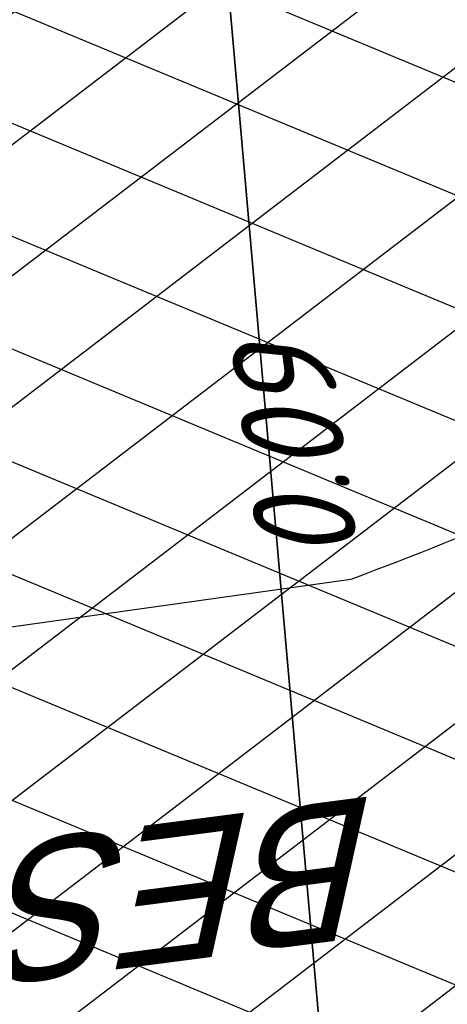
# Model space of a CAD drawing. Extents: x 117893332 to 118394757, y 454959407 to 455669244.
# Tile 179 of 256: x 118298284 to 118299824, y 455207409 to 455210953. Entities that reach past the tile are written whole.
import ezdxf

# ---------------------------------------------------------------- set-up
doc = ezdxf.new("R2010")
doc.units = 0
doc.header["$LTSCALE"] = 200
for name, color, linetype in [('ZU_B_-_MB0090--MAAIVELD_DUN~-_001--', 1, 'CONTINUOUS'), ('ZU_B_A_EB00----KADASTER~-_-----', 1, 'CONTINUOUS'), ('ZU_B_A_EV02----_kant rijbaan ov betonstraatstenen~-_-----', 253, 'CONTINUOUS'), ('ZU_N_-_TVRH----tekst__25_^200~-_-----', 253, 'CONTINUOUS'), ('ZU_N_A_EV01----_kant verharding gv asfalt~k_-----', 253, 'CONTINUOUS'), ('ZU_N_A_HV01----_arcering verharding gv asfalt~v_-----', 253, 'CONTINUOUS')]:
    doc.layers.add(name, color=color, linetype=linetype)
doc.styles.add('ISO', font='ISO')
doc.styles.add('TAUW-ISOCP', font='tcb_isocp.shx')

msp = doc.modelspace()

# ---------------------------------------------------------------- hatches: boundary and pattern name
at = {"layer": 'ZU_N_A_HV01----_arcering verharding gv asfalt~v_-----'}
h = msp.add_hatch(dxfattribs=at)
h.set_pattern_fill('ASFALT', color=256, scale=3000)
h.set_pattern_definition([(157.4163, (118248804.68, 455213277.6), (-144.0122, -346.2448), []), (217.4163, (118248804.68, 455213277.6), (227.85075, -297.8406), [])])
h.paths.add_polyline_path([(118286728.7, 455340429.6), (118286966.4, 455339123.3, -0.43139), (118274030.1, 455321548.7), (118274482.1, 455318075.8), (118274546.5, 455317581.7), (118274546.5, 455317581.7), (118277364.9, 455317948, -0.414206), (118294175.3, 455305009.6), (118304541.2, 455225373.4, -0.333874), (118295663.5, 455209688.1), (118297198.7, 455209887.9), (118297218.1, 455209739.2), (118295129.5, 455209467.3, -0.060905), (118291602.9, 455208562.7), (118292268.9, 455203445.9), (118297227.1, 455204091.3, 0.414214), (118310165.5, 455220902), (118294476.8, 455341429.1, 0.006735), (118294419.3, 455341829.1)])

# ---------------------------------------------------------------- linework, layer by layer
at = {"layer": 'ZU_B_A_EB00----KADASTER~-_-----'}
for p, q in [((118296137.2, 455244032.5), (118303817.2, 455156657.5)), ((118303817.2, 455156657.5), (118296137.2, 455244032.5))]:
    msp.add_line(p, q, dxfattribs=at)
at = {"layer": 'ZU_B_A_EV02----_kant rijbaan ov betonstraatstenen~-_-----'}
msp.add_lwpolyline([(118300785.7, 455209515.6, -0.030652), (118299476.9, 455208938.5), (118291640.4, 455207839)], format="xyb", dxfattribs=at)
at = {"layer": 'ZU_N_A_EV01----_kant verharding gv asfalt~k_-----'}
for centre in [(118289666.7, 455223437.2), (118295290.9, 455218965.8)]:
    msp.add_arc(centre, 15000, 277.41631, 7.41631, dxfattribs=at)

# ---------------------------------------------------------------- texts
at = {"layer": 'ZU_B_-_MB0090--MAAIVELD_DUN~-_001--', "style": 'ISO', "oblique": 13.5}
msp.add_text('0.09', height=360, rotation=97.6967, dxfattribs=at).set_placement((118299507.6, 455209025.5))
at = {"layer": 'ZU_N_-_TVRH----tekst__25_^200~-_-----', "style": 'TAUW-ISOCP', "oblique": 20.0002}
msp.add_text('BESTAANDE VERHARDING', height=500, rotation=187.4163, dxfattribs=at).set_placement((118299587.7, 455208163.2))

doc.saveas('drawing.dxf')
